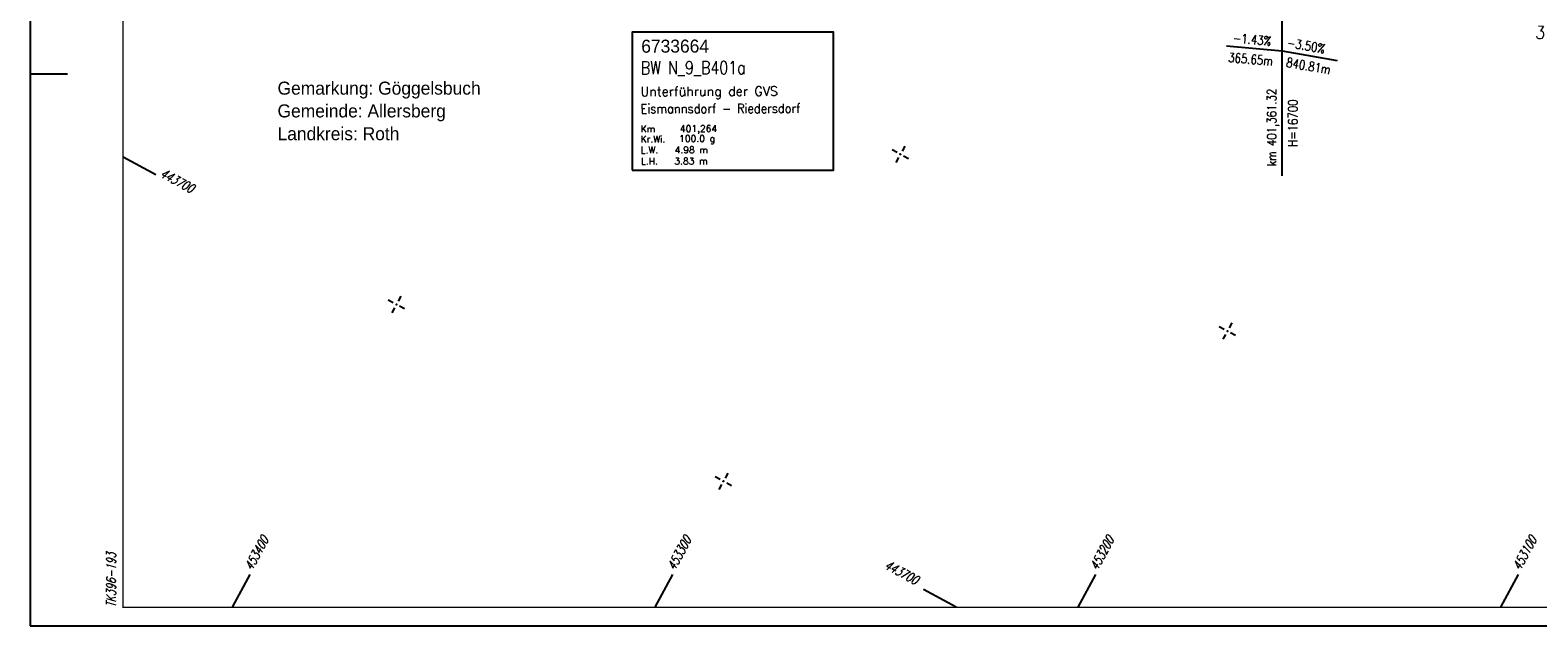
# Model space of a CAD drawing. Extents: x 0 to 1135, y 0 to 420.
# Tile 1 of 80: x 0 to 405, y 0 to 160. Entities that reach past the tile are written whole.
import ezdxf

# ---------------------------------------------------------------- set-up
doc = ezdxf.new("R2010")
doc.units = 0
doc.header["$LTSCALE"] = 2
doc.header["$MEASUREMENT"] = 0
doc.linetypes.add('AUSGEZOGEN', pattern=[0])
doc.layers.get('0').update_dxf_attribs({"color": 8, "linetype": 'AUSGEZOGEN'})
for name, color, linetype in [('Bahnachse', 7, 'CONTINUOUS'), ('BW-SCHRIFT', 8, 'AUSGEZOGEN'), ('MULDE', 8, 'AUSGEZOGEN'), ('NETZ', 250, 'AUSGEZOGEN'), ('NZ', 8, 'AUSGEZOGEN'), ('RAHMEN', 250, 'AUSGEZOGEN'), ('SCHRIFT', 8, 'AUSGEZOGEN')]:
    doc.layers.add(name, color=color, linetype=linetype)
doc.styles.add('ROMANS', font='romans.shx', dxfattribs={"width": 0.8})
doc.styles.add('UNIR-H', font='unir_h.shx', dxfattribs={"width": 0.8})
doc.styles.add('UNIR-O', font='unir_o.shx')

# ---------------------------------------------------------------- blocks, each defined once
blk = doc.blocks.new('IKR')
at = {"color": 0}
for p, q in [((-2.5, 0), (-1, 0)), ((0, 1), (0, 2.5)), ((1, 0), (2.5, 0)), ((0, -2.5), (0, -1))]:
    blk.add_line(p, q, dxfattribs=at)
blk.add_circle((0, 0), 0.05, dxfattribs=at)
blk.add_point((0, 0), dxfattribs=at)

msp = doc.modelspace()

# ---------------------------------------------------------------- linework, layer by layer
at = {"layer": 'BW-SCHRIFT'}
msp.add_lwpolyline([(161.88, 122.6), (216.04, 122.6), (216.04, 159.69), (161.88, 159.69)], close=True, dxfattribs=at)
at = {"layer": 'MULDE'}
for points in [[(313.88, 241.06, 0.000705), (321.3, 241, 0.000346), (336.41, 240.92, 0.000132), (344.36, 240.88, 0.000153), (351.19, 240.85, 0.000269), (368.13, 240.8, 0.000286), (384.09, 240.76, 0.000092), (397.2, 240.74, 0.000243), (402.17, 240.74, 0.000005), (413.43, 240.74, 0.000006), (421.55, 240.73, 0), (450.36, 240.73, 0.000007)], [(463.17, 240.72, 0.000006), (493.06, 240.72, 0.000025)]]:
    msp.add_lwpolyline(points, format="xyb", dxfattribs=at)
at = {"layer": 'NETZ'}
for p, q in [((54.45, 5.02), (59.21, 13.82)), ((168.14, 5.02), (172.89, 13.82)), ((281.82, 5.02), (286.58, 13.82)), ((395.51, 5.02), (400.26, 13.82)), ((249.08, 5.02), (240.28, 9.78))]:
    msp.add_line(p, q, dxfattribs=at)
at = {"layer": 'NZ'}
for p, q in [((336.74, 121.08), (336.74, 211.92)), ((321.79, 156.01), (336.74, 154.7)), ((336.74, 154.7), (351.51, 152.09))]:
    msp.add_line(p, q, dxfattribs=at)
at = {"layer": 'RAHMEN'}
for p, q in [((0, 420), (0, 0)), ((0, 148.5), (10, 148.5)), ((25.02, 126.19), (33.82, 121.43)), ((0, 0), (950, 0))]:
    msp.add_line(p, q, dxfattribs=at)
at = {"layer": 'RAHMEN', "const_width": 0.35}
msp.add_lwpolyline([(25, 5), (1130, 5), (1130, 415), (25, 415), (25, 5)], dxfattribs=at)

# ---------------------------------------------------------------- block references
at = {"layer": 'NETZ', "rotation": 151.5965}
for p in [(234.02, 126.85), (98.49, 86.45), (321.98, 79.28), (186.45, 38.89)]:
    msp.add_blockref('IKR', p, dxfattribs=at)

# ---------------------------------------------------------------- texts
at = {"layer": 'Bahnachse', "linetype": 'Continuous', "style": 'ROMANS', "oblique": 360, "width": 0.8334}
msp.add_text('31,0', height=3.5, rotation=356.5954, dxfattribs=at).set_placement((404.79, 157.98))
at = {"layer": 'BW-SCHRIFT'}
for s, height, style, p in [('6733664', 3.5, 'UNIR-O', (164.36, 154.18)), ('Unterführung der GVS', 2.5, 'ROMANS', (164.14, 142.5)), ('Km', 1.8, 'ROMANS', (164.17, 132.78)), ('401,264', 1.8, 'ROMANS', (174.75, 132.85)), ('Kr.Wi.', 1.8, 'ROMANS', (164.19, 130.04)), ('100.0 g', 1.8, 'ROMANS', (174.54, 130.17)), ('L.W.   4.98 m', 1.8, 'ROMANS', (164.2, 127.11)), ('L.H.   3.83 m', 1.8, 'ROMANS', (164.29, 124.09))]:
    msp.add_text(s, height=height, rotation=0.1716, dxfattribs=dict(at, style=style)).set_placement(p)
at = {"layer": 'BW-SCHRIFT', "style": 'ROMANS'}
for s, height, width, p in [('BW N_9_B401a', 3.5, 0.8, (164.23, 148.36)), ('Eismannsdorf - Riedersdorf', 2.5, 0.9, (164.17, 137.86))]:
    msp.add_text(s, height=height, rotation=0.1716, dxfattribs=dict(at, width=width)).set_placement(p)
at = {"layer": 'NETZ', "style": 'ROMANS', "oblique": 16.6, "width": 0.75}
for s, rotation, p in [('443700', 331.5965, (34.7, 120.95)), ('453400', 61.5965, (59.68, 14.7)), ('453300', 61.5965, (173.37, 14.7)), ('453200', 61.5965, (287.05, 14.7)), ('453100', 61.5965, (400.74, 14.7)), ('443700', 331.5965, (229.51, 15.6))]:
    msp.add_text(s, height=2.5, rotation=rotation, dxfattribs=at).set_placement(p)
at = {"layer": 'NZ', "style": 'ROMANS', "width": 0.8}
for s, rotation, p in [('-1.43%%%', 355, (323.42, 156.95)), ('365.65m', 355, (322.14, 151.72)), ('-3.50%%%', 350, (337.9, 155.75)), ('840.81m', 350, (337.66, 150.43)), ('km 401,361.32', 90, (335.15, 123.68)), ('H=16700', 90, (340.84, 128.92))]:
    msp.add_text(s, height=2.5, rotation=rotation, dxfattribs=at).set_placement(p)
at = {"layer": 'RAHMEN', "style": 'ROMANS', "oblique": 16.6, "width": 0.75}
msp.add_text('TK396-193', height=2.5, rotation=90, dxfattribs=at).set_placement((23, 5))
at = {"layer": 'SCHRIFT', "style": 'UNIR-H'}
for s, p in [('Gemarkung: Göggelsbuch', (66.53, 142.9)), ('Gemeinde: Allersberg', (66.53, 136.78)), ('Landkreis: Roth', (66.53, 130.65))]:
    msp.add_text(s, height=3.5, dxfattribs=at).set_placement(p)

doc.saveas('drawing.dxf')
